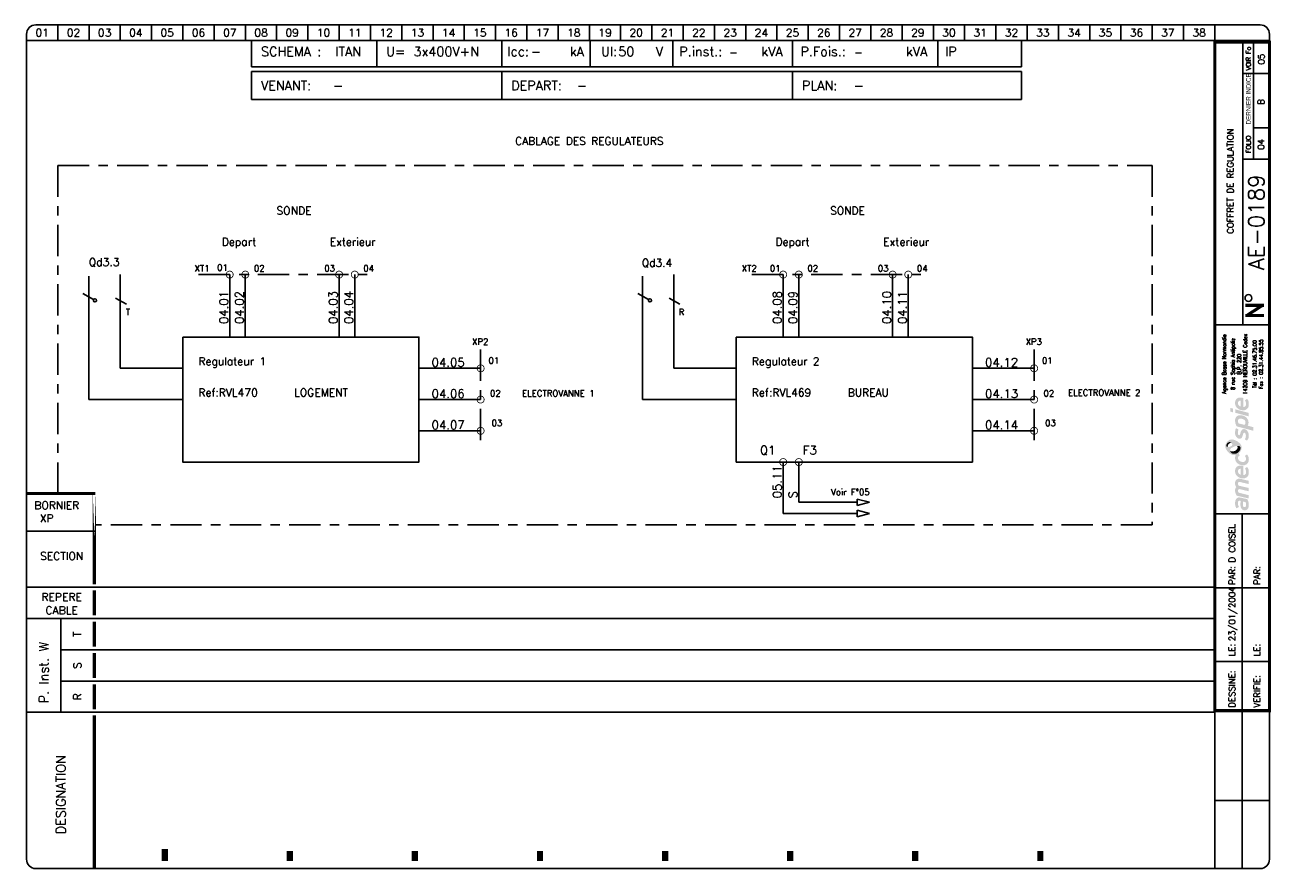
# Model space of a CAD drawing. Header units: centimetres. Extents: x 0 to 398, y -1 to 270.
import ezdxf
from ezdxf.enums import TextEntityAlignment as Align

# ---------------------------------------------------------------- set-up
doc = ezdxf.new("R2010")
doc.units = ezdxf.units.CM
doc.header["$LTSCALE"] = 20
doc.header["$MEASUREMENT"] = 0
doc.linetypes.add('AXES', pattern=[0.95, 0.5, -0.15, 0.15, -0.15])
for name, color, linetype in [('TEXTE', 3, 'Continuous'), ('TRAIAXE', 6, 'AXES'), ('TRAIFIN', 1, 'Continuous'), ('TRAIGROS', 2, 'Continuous'), ('TRAIMOY', 4, 'Continuous')]:
    doc.layers.add(name, color=color, linetype=linetype)
doc.styles.add('ROMANS8', font='ROMANS8.shx')
doc.styles.get("Standard").update_dxf_attribs({"font": 'simplex.shx'})
doc.styles.add('TXT', font='txt', dxfattribs={"width": 0.8})

# ---------------------------------------------------------------- blocks, each defined once
blk = doc.blocks.new('CART')
at = {"layer": 'TEXTE', "color": 7}
for p, q in [((72.02, 264.91), (72.02, 256.49)), ((112.02, 264.91), (112.02, 256.49)), ((152.02, 264.91), (152.02, 256.49)), ((180.26, 264.91), (180.26, 256.49)), ((206.73, 264.91), (206.73, 256.49)), ((244.98, 264.91), (244.98, 256.49)), ((291.46, 264.91), (291.46, 256.49)), ((318.22, 264.91), (318.22, 256.49)), ((318.22, 256.49), (72.02, 256.49)), ((72, 246), (72, 255)), ((72, 255), (318.25, 255)), ((152, 255), (152, 246)), ((245, 255), (245, 246)), ((318.25, 255), (318.25, 246)), ((318.25, 246), (72, 246)), ((11.02, 79.91), (11.02, 49.91))]:
    blk.add_line(p, q, dxfattribs=at)
at = {"layer": 'TEXTE', "color": 7, "const_width": 1}
for points in [[(395.77, 180.16), (389.77, 180.16)], [(390.27, 176.91), (395.27, 180.16)], [(395.77, 176.91), (389.77, 176.91)]]:
    blk.add_lwpolyline(points, dxfattribs=at)
at = {"layer": 'TEXTE', "color": 7}
blk.add_circle((390.78, 182.5), 1.08, dxfattribs=at)
at = {"layer": 'TRAIAXE', "color": 6}
for p, q in [((10.02, 119.91), (10.02, 224.91)), ((10.02, 224.91), (360.02, 224.91)), ((360.02, 224.91), (360.02, 109.91)), ((360.02, 109.91), (22.02, 109.91))]:
    blk.add_line(p, q, dxfattribs=at)
at = {"layer": 'TRAIFIN', "color": 7}
for p, q in [((10.02, 269.91), (10.02, 264.91)), ((20.02, 269.91), (20.02, 264.91)), ((30.02, 269.91), (30.02, 264.91)), ((40.02, 269.91), (40.02, 264.91)), ((50.02, 269.91), (50.02, 264.91)), ((60.02, 269.91), (60.02, 264.91)), ((70.02, 269.91), (70.02, 264.91)), ((80.02, 269.91), (80.02, 264.91)), ((90.02, 269.91), (90.02, 264.91)), ((100.02, 269.91), (100.02, 264.91)), ((110.02, 269.91), (110.02, 264.91)), ((120.02, 269.91), (120.02, 264.91)), ((130.02, 269.91), (130.02, 264.91)), ((140.02, 269.91), (140.02, 264.91)), ((150.02, 269.91), (150.02, 264.91)), ((160.02, 269.91), (160.02, 264.91)), ((170.02, 269.91), (170.02, 264.91)), ((180.02, 269.91), (180.02, 264.91)), ((190.02, 269.91), (190.02, 264.91)), ((200.02, 269.91), (200.02, 264.91)), ((210.02, 269.91), (210.02, 264.91)), ((220.02, 269.91), (220.02, 264.91)), ((230.02, 269.91), (230.02, 264.91)), ((240.02, 269.91), (240.02, 264.91)), ((250.02, 269.91), (250.02, 264.91)), ((260.02, 269.91), (260.02, 264.91)), ((270.02, 269.91), (270.02, 264.91)), ((280.02, 269.91), (280.02, 264.91)), ((290.02, 269.91), (290.02, 264.91)), ((300.02, 269.91), (300.02, 264.91)), ((310.02, 269.91), (310.02, 264.91)), ((320.02, 269.91), (320.02, 264.91)), ((330.02, 269.91), (330.02, 264.91)), ((340.02, 269.91), (340.02, 264.91)), ((350.02, 269.91), (350.02, 264.91)), ((360.02, 269.91), (360.02, 264.91)), ((370.02, 269.91), (370.02, 264.91)), ((380.02, 269.91), (380.02, 264.91)), ((392.43, 226.95), (392.43, 264.41)), ((392.43, 237), (396.98, 237))]:
    blk.add_line(p, q, dxfattribs=at)
at = {"layer": 'TRAIGROS', "color": 7}
for p, q in [((3.02, 269.91), (394.52, 269.91)), ((0.02, 266.91), (0.02, 264.91)), ((0.02, 264.91), (0.02, 2.91)), ((397.52, 264.91), (0.02, 264.91)), ((397.52, 264.91), (0.02, 264.91)), ((389.02, 173.91), (389.02, 264.41)), ((397.52, 266.91), (397.52, 264.91)), ((397.52, 2.91), (397.52, 264.91)), ((389.02, 254.41), (397.02, 254.41)), ((389.02, 226.92), (397.02, 226.92)), ((380.02, 173.91), (397.52, 173.91)), ((380.02, 113.43), (397.53, 113.43)), ((0.02, 107.91), (22.02, 107.91)), ((0.02, 89.91), (380.02, 89.91)), ((11.02, 79.91), (0.02, 79.91)), ((11.02, 79.91), (380.02, 79.91)), ((11.02, 69.91), (380.02, 69.91)), ((11.02, 59.91), (380.02, 59.91)), ((0.02, 49.91), (380.02, 49.91)), ((380.02, -0.12), (380.02, 50.43)), ((3.02, -0.09), (394.52, -0.09))]:
    blk.add_line(p, q, dxfattribs=at)
for points, const_width in [([(380.02, 264.41), (380.02, 50.43), (397.52, 50.43), (397.52, 264.41), (380.02, 264.41)], 1), ([(0.02, 119.91), (22.02, 119.91)], 1), ([(21.73, 88.91), (21.73, 80.91)], 1), ([(21.73, 78.91), (21.73, 70.91)], 1), ([(21.73, 68.91), (21.73, 60.91)], 1), ([(21.73, 58.91), (21.73, 50.91)], 1), ([(21.73, 48.91), (21.73, 43.38)], 1), ([(21.73, 43.38), (21.73, -0.09)], 1), ([(44.23, 6.14), (44.23, 2.27)], 2), ([(84.23, 5.5), (84.23, 2.27)], 2), ([(124.23, 5.5), (124.23, 2.27)], 2), ([(164.23, 5.5), (164.23, 2.27)], 2), ([(204.23, 5.5), (204.23, 2.27)], 2), ([(244.23, 5.5), (244.23, 2.27)], 2), ([(284.23, 5.5), (284.23, 2.27)], 2), ([(324.23, 5.5), (324.23, 2.27)], 2)]:
    blk.add_lwpolyline(points, dxfattribs=dict(at, const_width=const_width))
at = {"layer": 'TRAIGROS', "color": 7, "const_width": 1}
blk.add_lwpolyline([(21.73, 119.95), (21.73, 90.91)], close=True, dxfattribs=at)
at = {"layer": 'TRAIGROS', "color": 7}
for centre, start, end in [((3.02, 266.91), 90, 180), ((394.52, 266.91), 0, 90), ((3.02, 2.91), 180, 270), ((394.52, 2.91), 270, 0)]:
    blk.add_arc(centre, 3, start, end, dxfattribs=at)
at = {"layer": 'TRAIMOY', "color": 7}
for p, q in [((388.77, -0.1), (388.77, 113.43)), ((380.02, 89.73), (397.53, 89.73)), ((380.02, 66.18), (397.53, 66.18)), ((380.02, 21.66), (397.53, 21.66))]:
    blk.add_line(p, q, dxfattribs=at)
at = {"layer": 'TEXTE', "color": 7}
for s, p in [('01', (5.02, 267.41)), ('02', (15.02, 267.41)), ('03', (25.02, 267.41)), ('04', (35.02, 267.41)), ('05', (45.02, 267.41)), ('06', (55.02, 267.41)), ('07', (65.02, 267.41)), ('08', (75.02, 267.41)), ('09', (85.02, 267.41)), ('10', (95.02, 267.41)), ('11', (105.02, 267.41)), ('12', (115.02, 267.41)), ('13', (125.02, 267.41)), ('14', (135.02, 267.41)), ('15', (145.02, 267.41)), ('16', (155.02, 267.41)), ('17', (165.02, 267.41)), ('18', (175.02, 267.41)), ('19', (185.02, 267.41)), ('20', (195.02, 267.41)), ('21', (205.02, 267.41)), ('22', (215.02, 267.41)), ('23', (225.02, 267.41)), ('24', (235.02, 267.41)), ('25', (245.02, 267.41)), ('26', (255.02, 267.41)), ('27', (265.02, 267.41)), ('28', (275.02, 267.41)), ('29', (285.02, 267.41)), ('30', (295.02, 267.41)), ('31', (305.02, 267.41)), ('32', (315.02, 267.41)), ('33', (325.02, 267.41)), ('34', (335.02, 267.41)), ('35', (345.02, 267.41)), ('36', (355.02, 267.41)), ('37', (365.02, 267.41)), ('38', (375.02, 267.41))]:
    blk.add_text(s, height=2.5, dxfattribs=at).set_placement(p, align=Align.MIDDLE)
for s, height, p in [('kA', 3, (173.77, 259.91)), ('Ul:', 3, (183.77, 259.91)), ('P.inst.:', 3, (208.77, 259.91)), ('kVA', 3, (235.02, 259.91)), ('P.Fois.:', 3, (247.52, 259.91)), ('kVA', 3, (281.27, 259.91)), ('SCHEMA :', 3, (75.02, 259.91)), ('U=', 3, (115.02, 259.91)), ('Icc:', 3, (153.77, 259.91)), ('V', 3, (201.27, 259.91)), ('IP', 3, (293.77, 259.91)), ('VENANT:', 3, (75, 249)), ('DEPART:', 3, (155, 249)), ('PLAN:', 3, (248, 249)), ('BORNIER', 2.5, (2.52, 114.91))]:
    blk.add_text(s, height=height, dxfattribs=at).set_placement(p)
at = {"layer": 'TEXTE', "color": 7, "width": 0.867769}
blk.add_text('VOIR Fo', height=1.5, rotation=90, dxfattribs=at).set_placement((391.52, 255.41), (391.52, 262.91), align=Align.FIT)
at = {"layer": 'TEXTE', "color": 7, "style": 'TXT', "width": 0.8}
blk.add_text('DERNIER INDICE', height=1.5, rotation=90, dxfattribs=at).set_placement((391.52, 238.03))
at = {"layer": 'TEXTE', "color": 7}
for s, height, p in [('FOLIO', 1.5, (391.52, 231.67)), ('T', 2.5, (17.52, 74.91)), ('S', 2.5, (17.52, 64.91)), ('R', 2.5, (17.52, 54.91))]:
    blk.add_text(s, height=height, rotation=90, dxfattribs=at).set_placement(p, align=Align.CENTER)
for s, p in [('SECTION', (11.27, 98.66)), ('REPERE', (11.27, 85.59)), ('CABLE', (11.27, 81.3))]:
    blk.add_text(s, height=2.5, dxfattribs=at).set_placement(p, align=Align.CENTER)
for s, height, p in [('PAR:', 2, (386.53, 90.73)), ('PAR:', 2, (394.53, 90.73)), ('P. Inst. W', 3, (7.05, 52.81)), ('LE:', 2, (386.53, 67.86)), ('LE:', 2, (394.53, 67.86)), ('DESSINE:', 2, (386.53, 51.43)), ('VERIFIE:', 2, (394.53, 51.43)), ('DESIGNATION', 3, (12.52, 10.91))]:
    blk.add_text(s, height=height, rotation=90, dxfattribs=at).set_placement(p)
at = {"layer": 'TEXTE'}
for tag, p in [('FOLIO_SUIVANT', (395.92, 258.95)), ('INDICE', (395.81, 245.26)), ('FOLIO', (395.81, 231.67))]:
    blk.add_attdef(tag, text='', height=2, rotation=90, dxfattribs=at).set_placement(p, align=Align.CENTER)
at = {"layer": 'TEXTE', "color": 4}
for tag, p, height in [('REGIME_DE_NEUTRE', (98.77, 259.91), 3), ('TENSION', (123.77, 259.91), 3), ('ICC', (161.27, 259.91), 3), ('UI', (189.27, 259.91), 3), ('P_INSTAL', (224.73, 259.91), 2.5), ('PUISSSANCE_DE_FOISO', (264.73, 259.91), 2.5), ('VENANT_DE', (98, 249), 3), ('DEPART', (176, 249), 3), ('PLAN', (264.5, 249), 3)]:
    blk.add_attdef(tag, p, '', height=height, dxfattribs=at)
at = {"layer": 'TEXTE'}
blk.add_attdef('INTITULE_DU_PLAN', text='', height=2, rotation=90, dxfattribs=at).set_placement((385.02, 219.91), align=Align.MIDDLE)
at = {"layer": 'TEXTE', "color": 4}
blk.add_attdef('NUMERO', text='', height=5, rotation=90, dxfattribs=at).set_placement((395.81, 206.7), align=Align.CENTER)
at = {"layer": 'TEXTE'}
for tag, p in [('DESSINATEUR', (386.55, 97.87)), ('DATE', (386.53, 72.67))]:
    blk.add_attdef(tag, p, '', height=2, rotation=90, dxfattribs=at)
blk = doc.blocks.new('LOGO')
h = blk.add_hatch(color=187)
h.paths.add_polyline_path([(0.27, -25.15), (-0.26, -25.03), (-0.61, -25.01), (-0.96, -25.01), (-1.3, -25.15), (-1.56, -25.39), (-1.76, -25.66), (-1.92, -26.06), (-2.01, -26.61), (-2, -27.13), (-1.95, -27.54), (-1.82, -27.98), (-1.59, -28.49), (-0.78, -28.03), (-0.88, -27.84), (-0.99, -27.58), (-1.06, -27.27), (-1.09, -26.94), (-1.07, -26.65), (-1.03, -26.36), (-0.9, -26.15), (-0.74, -26.05), (-0.59, -26.04), (-0.23, -26.1), (-0.26, -26.47), (-0.29, -26.77), (-0.31, -27.1), (-0.31, -27.41), (-0.26, -27.77), (-0.19, -28.1), (-0.05, -28.44), (0.2, -28.78), (0.48, -28.98), (0.87, -29.11), (1.22, -29.1), (1.58, -29.04), (1.84, -28.87), (2.14, -28.53), (2.3, -28.16), (2.37, -27.71), (2.36, -27.1), (2.28, -26.51), (2.08, -25.89), (1.89, -25.54), (0.84, -25.3)])
h.paths.add_polyline_path([(0.54, -26.31), (1.32, -26.47), (1.41, -26.69), (1.48, -27.01), (1.49, -27.42), (1.48, -27.74), (1.4, -27.9), (1.29, -28.03), (1.14, -28.09), (0.96, -28.1), (0.81, -28.07), (0.69, -27.97), (0.6, -27.85), (0.54, -27.71), (0.5, -27.54), (0.49, -27.3), (0.49, -27.06), (0.5, -26.59)], flags=16)
h.paths.add_polyline_path([(-0.88, -23.47), (-0.97, -23.29), (-1.06, -23.08), (-1.08, -22.86), (-1.05, -22.63), (-0.97, -22.45), (-0.79, -22.36), (-0.5, -22.33), (2.29, -23.01), (2.29, -21.94), (-0.8, -21.24), (-0.96, -21.08), (-1.06, -20.77), (-1.1, -20.45), (-1, -20.2), (-0.87, -20.11), (-0.7, -20.03), (-0.48, -20.05), (2.29, -20.7), (2.29, -19.65), (-0.36, -19.01), (-0.65, -19), (-1.01, -19.01), (-1.3, -19.12), (-1.55, -19.28), (-1.77, -19.54), (-1.9, -19.8), (-1.98, -20), (-2.02, -20.38), (-2.01, -20.76), (-1.91, -21.13), (-1.79, -21.45), (-1.64, -21.71), (-1.75, -21.83), (-1.89, -22.08), (-1.98, -22.36), (-2.01, -22.66), (-2.01, -23), (-1.95, -23.36), (-1.85, -23.71), (-1.69, -24.08), (-1.5, -24.43), (2.29, -25.32), (2.29, -24.26)])
h.paths.add_polyline_path([(-0.19, -14.81), (-0.51, -14.81), (-0.91, -14.88), (-1.19, -15), (-1.42, -15.16), (-1.64, -15.38), (-1.83, -15.67), (-1.95, -15.97), (-2, -16.26), (-2.02, -16.52), (-2.01, -16.84), (-1.96, -17.15), (-1.84, -17.46), (-1.65, -17.81), (-1.41, -18.09), (-1.14, -18.33), (-0.89, -18.51), (-0.59, -18.68), (-0.17, -18.82), (0.24, -18.89), (0.59, -18.91), (0.98, -18.88), (1.37, -18.75), (1.77, -18.51), (2.17, -18.06), (2.33, -17.58), (2.38, -17.11), (2.38, -16.56), (2.33, -16.15), (2.2, -15.79), (2.03, -15.5), (1.82, -15.25), (1.14, -15.68), (1.3, -15.94), (1.42, -16.3), (1.49, -16.68), (1.49, -16.99), (1.43, -17.33), (1.23, -17.63), (0.99, -17.81), (0.79, -17.86), (0.6, -17.84), (0.6, -14.97), (0.23, -14.85)])
h.paths.add_polyline_path([(-0.26, -17.69), (-0.43, -17.64), (-0.58, -17.55), (-0.76, -17.39), (-0.9, -17.24), (-1.01, -17.02), (-1.06, -16.86), (-1.08, -16.63), (-1.06, -16.36), (-0.96, -16.16), (-0.83, -15.98), (-0.62, -15.87), (-0.44, -15.83), (-0.26, -15.83)], flags=16)
h.paths.add_polyline_path([(-0.09, -13.56), (-0.44, -13.4), (-0.74, -13.16), (-0.95, -12.9), (-1.04, -12.61), (-1.08, -12.36), (-1.02, -12.05), (-0.89, -11.83), (-0.73, -11.69), (-0.61, -11.61), (-0.5, -11.55), (-0.88, -10.89), (-1.08, -11.04), (-1.32, -11.18), (-1.51, -11.28), (-1.78, -11.38), (-1.87, -11.55), (-1.97, -11.89), (-2.01, -12.3), (-1.98, -12.76), (-1.82, -13.35), (-1.54, -13.76), (-1.25, -14.08), (-0.85, -14.34), (-0.48, -14.51), (-0.05, -14.65), (0.44, -14.71), (0.94, -14.69), (1.47, -14.5), (1.83, -14.25), (2.09, -13.94), (2.26, -13.6), (2.36, -13.21), (2.39, -12.82), (2.37, -12.43), (2.27, -11.98), (2.07, -11.58), (1.82, -11.23), (1.12, -11.67), (1.29, -11.95), (1.43, -12.27), (1.45, -12.61), (1.43, -12.96), (1.23, -13.36), (0.95, -13.57), (0.61, -13.63), (0.31, -13.63)])
h.paths.add_polyline_path([(1.25, -3.19), (0.94, -3.13), (0.59, -3.14), (0.32, -3.25), (0.1, -3.49), (-0.12, -3.81), (-0.25, -4.17), (-0.38, -4.62), (-0.46, -4.92), (-0.59, -5.03), (-0.74, -5.08), (-0.86, -5.03), (-0.96, -4.94), (-1.06, -4.74), (-1.12, -4.53), (-1.11, -4.23), (-1.07, -3.86), (-1.01, -3.51), (-0.93, -3.23), (-1.72, -2.85), (-1.84, -3.12), (-1.93, -3.4), (-1.97, -3.68), (-2, -3.98), (-2.02, -4.32), (-2, -4.65), (-1.94, -5.01), (-1.8, -5.31), (-1.64, -5.58), (-1.4, -5.84), (-1.11, -6.04), (-0.85, -6.17), (-0.56, -6.2), (-0.24, -6.15), (0.01, -5.99), (0.18, -5.81), (0.32, -5.51), (0.41, -5.18), (0.51, -4.86), (0.57, -4.63), (0.67, -4.45), (0.78, -4.33), (0.97, -4.29), (1.15, -4.35), (1.3, -4.55), (1.41, -4.85), (1.44, -5.24), (1.41, -5.62), (1.33, -5.91), (1.23, -6.15), (1.09, -6.39), (1.78, -6.81), (1.86, -6.74), (1.97, -6.61), (2.14, -6.32), (2.27, -6), (2.36, -5.62), (2.37, -5.24), (2.35, -4.86), (2.3, -4.52), (2.19, -4.21), (2.03, -3.92), (1.85, -3.65), (1.57, -3.35)])
h.paths.add_polyline_path([(1.14, 0.91), (0.82, 1.08), (0.5, 1.2), (0.1, 1.27), (-0.26, 1.3), (-0.73, 1.29), (-1.12, 1.19), (-1.38, 1.04), (-1.61, 0.8), (-1.77, 0.55), (-1.89, 0.33), (-1.98, 0.01), (-2.01, -0.32), (-1.99, -0.65), (-1.95, -1.02), (-1.88, -1.34), (-1.76, -1.63), (-1.63, -1.96), (-1.52, -2.24), (3.84, -3.66), (3.84, -2.51), (1.96, -2.01), (2.11, -1.85), (2.24, -1.56), (2.27, -1.32), (2.29, -1.04), (2.27, -0.75), (2.21, -0.44), (2.07, -0.1), (1.9, 0.2), (1.71, 0.44), (1.43, 0.71)])
h.paths.add_polyline_path([(0.98, -1.77), (-0.92, -1.28), (-0.98, -1.1), (-1.05, -0.84), (-1.07, -0.56), (-1.04, -0.29), (-0.94, -0.06), (-0.77, 0.11), (-0.53, 0.2), (-0.24, 0.22), (0.04, 0.2), (0.35, 0.13), (0.58, 0.05), (0.81, -0.07), (1.02, -0.24), (1.19, -0.46), (1.27, -0.68), (1.28, -0.93), (1.28, -1.16), (1.24, -1.43), (1.15, -1.61)], flags=16)
h.paths.add_polyline_path([(-1.97, 3.22), (-1.97, 2.11), (2.35, 0.95), (2.35, 2.06)])
h.paths.add_polyline_path([(-3.55, 3.65), (-3.55, 2.48), (-2.65, 2.25), (-2.65, 3.43)])
h.paths.add_polyline_path([(-0.19, 6.99), (-0.51, 6.99), (-0.91, 6.92), (-1.19, 6.81), (-1.42, 6.64), (-1.64, 6.43), (-1.83, 6.14), (-1.95, 5.83), (-2, 5.54), (-2.02, 5.28), (-2.01, 4.96), (-1.96, 4.66), (-1.84, 4.34), (-1.65, 4), (-1.41, 3.71), (-1.14, 3.48), (-0.89, 3.29), (-0.59, 3.12), (-0.17, 2.98), (0.24, 2.92), (0.59, 2.89), (0.98, 2.93), (1.37, 3.06), (1.77, 3.29), (2.17, 3.75), (2.33, 4.22), (2.38, 4.7), (2.38, 5.24), (2.33, 5.65), (2.2, 6.02), (2.03, 6.3), (1.82, 6.56), (1.14, 6.13), (1.3, 5.87), (1.42, 5.5), (1.49, 5.12), (1.49, 4.82), (1.43, 4.47), (1.23, 4.17), (0.99, 4), (0.79, 3.94), (0.6, 3.96), (0.6, 6.83), (0.23, 6.96)])
h.paths.add_polyline_path([(-0.26, 4.11), (-0.43, 4.16), (-0.58, 4.26), (-0.76, 4.42), (-0.9, 4.56), (-1.01, 4.78), (-1.06, 4.95), (-1.08, 5.17), (-1.06, 5.44), (-0.96, 5.64), (-0.83, 5.82), (-0.62, 5.93), (-0.44, 5.97), (-0.26, 5.97)], flags=16)
h = blk.add_hatch(color=135)
h.paths.add_polyline_path([(-2.62, -6.48), (-2.99, -6.44), (-3.33, -6.46), (-3.66, -6.54), (-3.9, -6.66), (-4.19, -6.88), (-4.48, -7.12), (-4.72, -7.4), (-4.9, -7.71), (-5.08, -8.08), (-5.15, -8.51), (-5.14, -8.84), (-5.03, -9.22), (-4.88, -9.56), (-4.68, -9.88), (-4.46, -10.22), (-4.19, -10.51), (-3.87, -10.81), (-3.57, -11.02), (-3.23, -11.21), (-2.91, -11.36), (-2.54, -11.44), (-2.16, -11.45), (-1.78, -11.38), (-1.51, -11.28), (-1.32, -11.18), (-1.08, -11.04), (-0.88, -10.89), (-0.73, -10.77), (-0.54, -10.54), (-0.29, -10.22), (-0.06, -9.77), (0.06, -9.2), (0.05, -8.64), (-0.11, -8.22), (-0.36, -7.85), (-0.69, -7.52), (-1.07, -7.21), (-1.43, -6.95), (-1.9, -6.73), (-2.27, -6.57)])
h.paths.add_polyline_path([(-2.94, -7.94), (-2.93, -8.06), (-2.93, -8.18), (-2.98, -8.34), (-3.08, -8.43), (-3.22, -8.54), (-3.43, -8.66), (-3.65, -8.75), (-3.89, -8.84), (-4.16, -8.87), (-4.34, -8.85), (-4.5, -8.82), (-4.67, -8.73), (-4.76, -8.58), (-4.8, -8.43), (-4.79, -8.24), (-4.75, -8.06), (-4.69, -7.92), (-4.59, -7.78), (-4.48, -7.64), (-4.34, -7.51), (-4.19, -7.41), (-4, -7.31), (-3.79, -7.28), (-3.58, -7.31), (-3.42, -7.38), (-3.25, -7.49), (-3.12, -7.62), (-3.02, -7.79)], flags=16)
h.paths.add_polyline_path([(-1.84, -8.57), (-1.32, -8.49), (-1.12, -8.49), (-0.87, -8.49), (-0.65, -8.57), (-0.45, -8.72), (-0.32, -8.9), (-0.26, -9.1), (-0.28, -9.35), (-0.35, -9.63), (-0.51, -9.97), (-0.73, -10.32), (-1.02, -10.58), (-1.39, -10.82), (-1.78, -10.98), (-2.23, -11.04), (-2.55, -11.01), (-2.82, -10.95), (-3.16, -10.77), (-3.4, -10.52), (-3.53, -10.28), (-3.6, -10.02), (-3.6, -9.73), (-3.5, -9.48), (-3.31, -9.23), (-3, -9.04), (-2.68, -8.88), (-2.26, -8.71)], flags=16)
h = blk.add_hatch(color=253)
h.paths.add_polyline_path([(-4, -7.31), (-4.19, -7.41), (-4.34, -7.51), (-4.48, -7.64), (-4.59, -7.78), (-4.69, -7.92), (-4.75, -8.06), (-4.79, -8.24), (-4.8, -8.43), (-4.76, -8.58), (-4.67, -8.73), (-4.5, -8.82), (-4.34, -8.85), (-4.36, -8.64), (-4.33, -8.43), (-4.27, -8.21), (-4.19, -8.05), (-4.09, -7.91), (-3.95, -7.79), (-3.82, -7.69), (-3.65, -7.62), (-3.47, -7.58), (-3.28, -7.58), (-3.12, -7.62), (-3.25, -7.49), (-3.42, -7.38), (-3.58, -7.31), (-3.79, -7.28)])
h.paths.add_polyline_path([(-0.87, -8.49), (-1.12, -8.49), (-1.32, -8.49), (-1.27, -8.65), (-1.22, -8.89), (-1.24, -9.17), (-1.31, -9.4), (-1.45, -9.63), (-1.67, -9.84), (-1.91, -10), (-2.2, -10.15), (-2.48, -10.22), (-2.71, -10.25), (-2.97, -10.24), (-3.22, -10.21), (-3.44, -10.12), (-3.6, -10.02), (-3.53, -10.28), (-3.4, -10.52), (-3.16, -10.77), (-2.82, -10.95), (-2.55, -11.01), (-2.23, -11.04), (-1.78, -10.98), (-1.39, -10.82), (-1.02, -10.58), (-0.73, -10.32), (-0.51, -9.97), (-0.35, -9.63), (-0.28, -9.35), (-0.26, -9.1), (-0.32, -8.9), (-0.45, -8.72), (-0.65, -8.57)])
at = {"color": 7, "style": 'ROMANS8', "width": 0.8}
for s, height, p in [('Agence Basse Normandie', 1.2384, (-4.85, 17.68)), ('8 rue Sophia Antipolis', 1.2384, (-2.12, 17.68)), ('14209 HEROUVILLE Cedex', 1.2384, (1.84, 17.68)), ('B.P. 220', 1.238, (-0.08, 17.68)), ('Tél : 02.31.46.75.00', 1.2384, (4.88, 17.68)), ('Fax : 02.31.44.85.55', 1.2384, (6.91, 17.68))]:
    blk.add_text(s, height=height, rotation=90, dxfattribs=at).set_placement(p, align=Align.CENTER)
blk = doc.blocks.new('R101', base_point=(222.38, 164.86))
at = {"layer": 'TRAIGROS'}
for p, q in [((222.38, 165.89), (226.25, 164.86)), ((222.38, 163.82), (222.38, 165.89)), ((226.25, 164.86), (222.38, 163.82))]:
    blk.add_line(p, q, dxfattribs=at)

msp = doc.modelspace()

# ---------------------------------------------------------------- linework, layer by layer
at = {"layer": 'TEXTE'}
for p, q in [((20, 150), (20, 189.5)), ((30, 160), (30, 190)), ((65, 170), (65, 190)), ((70, 170), (70, 190)), ((100, 170), (100, 190)), ((105, 170), (105, 190)), ((197, 150), (197, 189.5)), ((207, 160), (207, 190)), ((242, 170), (242, 190)), ((247, 170), (247, 190)), ((277, 170), (277, 190)), ((282, 170), (282, 190)), ((50, 160), (30, 160)), ((125.5, 160), (145.25, 160)), ((227, 160), (207, 160)), ((302.5, 160), (322.25, 160)), ((50, 150), (20, 150)), ((125.5, 150), (145.25, 150)), ((227, 150), (197, 150)), ((302.5, 150), (322.25, 150)), ((125.5, 140), (145.25, 140)), ((302.5, 140), (322.25, 140)), ((242, 113.55), (242, 130)), ((247, 117.14), (247, 130))]:
    msp.add_line(p, q, dxfattribs=at)
at = {"layer": 'TEXTE', "color": 6, "linetype": 'AXES'}
for p, q in [((55, 190), (112, 190)), ((232, 190), (289, 190)), ((145.25, 166), (145.25, 137)), ((322.25, 166), (322.25, 137))]:
    msp.add_line(p, q, dxfattribs=at)
at = {"layer": 'TEXTE'}
for points in [[(50, 170), (125.5, 170), (125.5, 130), (50, 130)], [(227, 170), (302.5, 170), (302.5, 130), (227, 130)]]:
    msp.add_lwpolyline(points, close=True, dxfattribs=at)
for points in [[(247, 117.14), (265.69, 117.14)], [(242, 113.55), (265.69, 113.55)]]:
    msp.add_lwpolyline(points, dxfattribs=at)
at = {"layer": 'TRAIFIN', "linetype": 'Continuous'}
for p, q in [((18, 184), (21.46, 182)), ((28.5, 182.5), (31.96, 180.5))]:
    msp.add_line(p, q, dxfattribs=at)
at = {"layer": 'TRAIFIN', "const_width": 0.25}
for points in [[(63.88, 190, 1), (66.12, 190, 1)], [(68.88, 190, 1), (71.12, 190, 1)], [(98.88, 190, 1), (101.12, 190, 1)], [(103.88, 190, 1), (106.12, 190, 1)], [(240.87, 190, 1), (243.12, 190, 1)], [(245.87, 190, 1), (248.12, 190, 1)], [(275.88, 190, 1), (278.12, 190, 1)], [(280.88, 190, 1), (283.12, 190, 1)], [(144.12, 160, 1), (146.37, 160, 1)], [(321.12, 160, 1), (323.37, 160, 1)], [(144.12, 150, 1), (146.37, 150, 1)], [(321.12, 150, 1), (323.37, 150, 1)], [(144.12, 140, 1), (146.37, 140, 1)], [(321.12, 140, 1), (323.37, 140, 1)], [(240.87, 130, 1), (243.12, 130, 1)], [(245.87, 130, 1), (248.12, 130, 1)]]:
    msp.add_lwpolyline(points, format="xyb", close=True, dxfattribs=at)
at = {"layer": 'TRAIFIN', "linetype": 'Continuous'}
for points in [[(195.5, 184), (198.96, 182)], [(205.5, 182.5), (208.96, 180.5)]]:
    msp.add_lwpolyline(points, dxfattribs=at)
for centre in [(21.9, 181.75), (199.4, 181.75)]:
    msp.add_circle(centre, 0.5, dxfattribs=at)

# ---------------------------------------------------------------- block references
msp.add_blockref('LOGO', (388.52, 143.67))
at = {"layer": 'TEXTE'}
msp.add_blockref('CART', (0, 0), dxfattribs=at).add_auto_attribs({'INTITULE_DU_PLAN': 'COFFRET DE REGULATION', 'NUMERO': 'AE-0189', 'FOLIO': '04', 'FOLIO_SUIVANT': '05', 'INDICE': 'B', 'DESSINATEUR': 'D COISEL', 'DATE': '23/01/2004', 'REGIME_DE_NEUTRE': 'ITAN', 'TENSION': '3x400V+N', 'ICC': '-', 'UI': '50', 'P_INSTAL': '-', 'PUISSSANCE_DE_FOISO': '-', 'VENANT_DE': '-', 'DEPART': '-', 'PLAN': '-'})
at = {"layer": 'TRAIFIN'}
for p in [(265.69, 117.14), (265.69, 113.55)]:
    msp.add_blockref('R101', p, dxfattribs=at)

# ---------------------------------------------------------------- texts
at = {"layer": 'TEXTE'}
msp.add_text('CABLAGE DES REGULATEURS', height=2.5, dxfattribs=at).set_placement((180, 231.5), align=Align.CENTER)
for s, height, p in [('SONDE', 2.5, (80, 209.24)), ('SONDE', 2.5, (257, 209.24)), ('Depart', 2.5, (62.5, 199.24)), ('Exterieur', 2.5, (97, 199.24)), ('Depart', 2.5, (239.5, 199.24)), ('Exterieur', 2.5, (274, 199.24)), ('Qd3.3', 2.5, (19.98, 192.73)), ('XT1', 2, (53.75, 191)), ('01', 2, (61, 191.25)), ('02', 2, (72.75, 191)), ('03', 2, (95.25, 191)), ('04', 2, (107.75, 191)), ('Qd3.4', 2.5, (196.75, 192.51)), ('XT2', 2, (228.75, 191)), ('01', 2, (237.75, 191)), ('02', 2, (249.75, 191)), ('03', 2, (272.25, 191)), ('04', 2, (284.75, 191)), ('XP2', 2, (142.5, 167.5)), ('XP3', 2, (319.5, 167.5)), ('01', 2, (147.75, 161.5)), ('01', 2, (324.75, 161.5)), ('04.05', 2.75, (129.55, 160.51)), ('04.12', 2.75, (306.55, 160.51)), ('04.06', 2.75, (129.55, 150.51)), ('02', 2, (148.25, 151)), ('ELECTROVANNE 1', 2, (158.5, 151)), ('04.13', 2.75, (306.55, 150.51)), ('02', 2, (325.25, 151)), ('ELECTROVANNE 2', 2, (333.08, 151.23)), ('03', 2, (148.75, 141.5)), ('03', 2, (325.75, 141.5)), ('04.07', 2.75, (129.55, 140.51)), ('04.14', 2.75, (306.55, 140.51)), ('Q1', 2.75, (234.57, 132.44)), ('F3', 2.75, (248.29, 132.44))]:
    msp.add_text(s, height=height, dxfattribs=at).set_placement(p)
for s, p in [('04.02', (69.49, 174.17)), ('04.03', (99.49, 174.17)), ('04.04', (104.49, 174.17)), ('04.08', (241.49, 174.17)), ('04.09', (246.49, 174.17)), ('04.10', (276.49, 174.17)), ('04.01', (64.49, 174.17)), ('04.11', (281.49, 174.17)), ('05.11', (241.49, 118.41)), ('S', (246.49, 118.41))]:
    msp.add_text(s, height=2.75, rotation=90, dxfattribs=at).set_placement(p)
for s, p in [('T', (32.48, 178)), ('R', (209.48, 178)), ('Voir F°05', (263.48, 120.44))]:
    msp.add_text(s, height=2, dxfattribs=at).set_placement(p, align=Align.MIDDLE)
at = {"layer": 'TEXTE', "color": 4}
msp.add_text(' XP', height=2.5, dxfattribs=at).set_placement((2.52, 110.74))
at = {"layer": 'TEXTE', "char_height": 2.5, "width": 65, "attachment_point": 1}
for s, insert in [('Regulateur 1', (55, 163.5)), ('Regulateur 2', (232, 163.5)), ('Ref:RVL470', (55, 153.5)), ('LOGEMENT', (85.64, 153.5)), ('Ref:RVL469', (232, 153.5)), ('BUREAU', (262.64, 153.5))]:
    msp.add_mtext(s, dxfattribs=dict(at, insert=insert))

doc.saveas('drawing.dxf')
